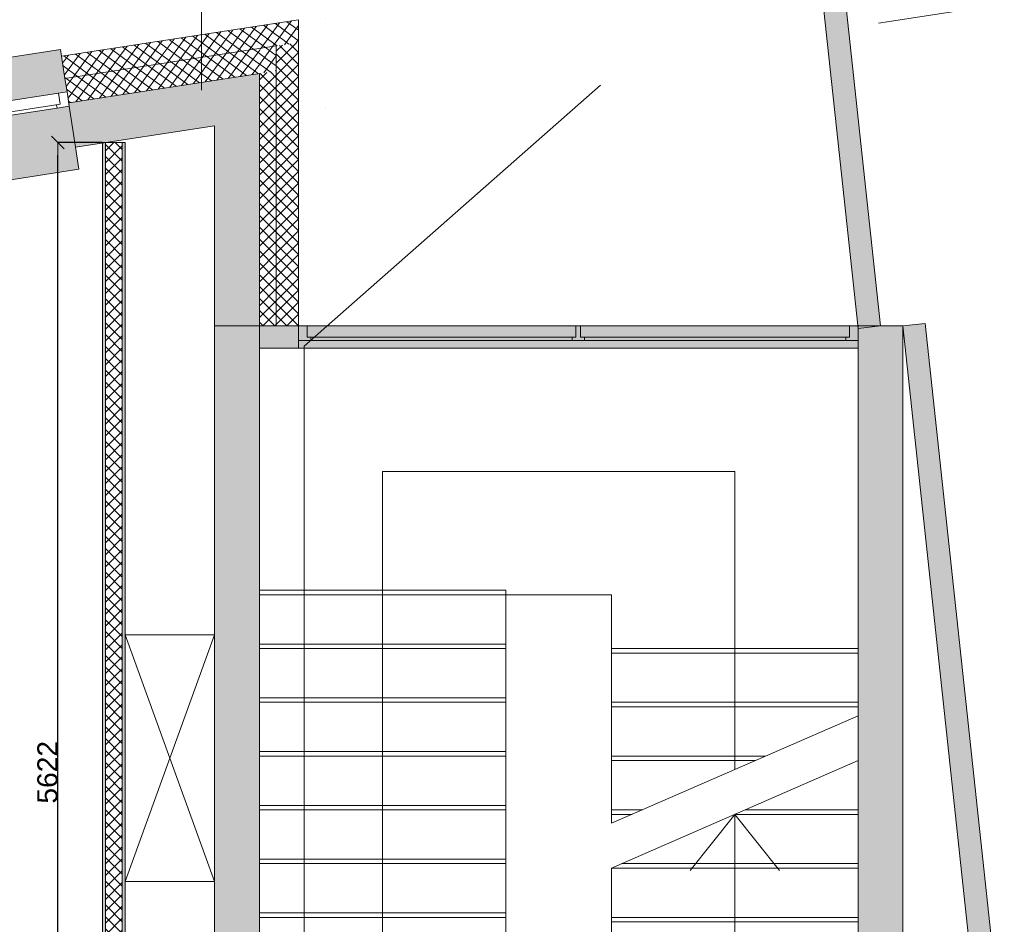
# Model space of a CAD drawing. Extents: x -238421 to 258165, y -34825 to 126331.
# Tile 40 of 239: x -186622 to -182226, y 48426 to 52464. Entities that reach past the tile are written whole.
import ezdxf

# ---------------------------------------------------------------- set-up
doc = ezdxf.new("R2010")
doc.units = 0
doc.header["$LTSCALE"] = 50
for name, pattern in [('_ .', [190, 90, -50, 0, -50]), ('B0204', [650, 500, -50, 50, -50]), ('B0702', [117.37, 78.119999, -39.250001])]:
    doc.linetypes.add(name, pattern=pattern)
doc.layers.get('0').update_dxf_attribs({"linetype": 'CONTINUOUS'})
doc.layers.get('Defpoints').update_dxf_attribs({"linetype": 'CONTINUOUS'})
for name, color, linetype in [('00 Bestaand', 7, 'CONTINUOUS'), ('00 Bestaand Afdek-arcering', 7, 'CONTINUOUS'), ('00 Bestaand Doorsnede-arcering', 7, 'CONTINUOUS'), ('00 Bestaand Laagscheidingslijnen', 7, 'CONTINUOUS'), ('00 Bestaand Ramen', 7, 'CONTINUOUS'), ('22 Binnenwanden', 7, 'CONTINUOUS'), ('22 Binnenwanden Doorsnede-arcering', 7, 'CONTINUOUS'), ('22 Binnenwanden Laagscheidingslijnen', 7, 'CONTINUOUS'), ('65 Beveiliging', 7, 'CONTINUOUS'), ('A Stramien', 7, 'CONTINUOUS'), ('Tekst_dim 1_ 50', 7, 'CONTINUOUS'), ('WM5448--', 1, 'CONTINUOUS')]:
    doc.layers.add(name, color=color, linetype=linetype)
doc.styles.add('GENERATED_STYLE_1', font='ARIAL.TTF')
doc.linetypes.add('WBDBO 60', pattern='A,0,[1,3 2e verdieping1.Shx,S=13.888889,R=0,X=0,Y=-6.10623e-16],-1750,0', length=1750)
doc.dimstyles.new('GENERATED_STYLE__3', dxfattribs={"dimtxt": 89.999998, "dimasz": 57, "dimexe": 0.18, "dimexo": 0, "dimgap": 0.09, "dimtad": 1, "dimdec": 0, "dimzin": 0, "dimdsep": 46, "dimtxsty": 'GENERATED_STYLE_1', "dimblk": 'ARROWHEAD_6', "dimblk1": 'ARROWHEAD_6', "dimblk2": 'ARROWHEAD_6', "dimcen": 0.09, "dimclrd": 1, "dimclre": 1, "dimclrt": 2, "dimadec": 1, "dimazin": 0, "dimtfac": 1, "dimtdec": 4, "dimtmove": 0, "dimatfit": 3, "dimfxl": 0, "dimtolj": 1, "dimtzin": 0, "dimarcsym": 0})
pattern_1 = [(53.73624, (0, 0), (-30.236347, 22.181374), []), (143.73624, (0, 0), (22.181374, 30.236347), [])]
pattern_2 = [(-45, (0, 0), (26.516504, 26.516504), []), (45, (0, 0), (-26.516504, 26.516504), [])]
pattern_3 = [(0, (0, 0), (0, 37.5), [0, -37.5])]

# ---------------------------------------------------------------- blocks, each defined once
blk = doc.blocks.new('Wall_4_2', base_point=(42023.2, 25435.9))
at = {"layer": '00 Bestaand Doorsnede-arcering', "linetype": 'Continuous', "lineweight": 0}
blk.add_hatch(color=255, dxfattribs=at).paths.add_polyline_path([(42023.2, 25435.9), (42023.2, 21420.5), (42223.2, 21653.4), (42223.2, 25535.9)], flags=0)
at = {"layer": '00 Bestaand', "color": 1, "linetype": 'Continuous', "lineweight": 0}
for p, q in [((42223.2, 21653.4), (42223.2, 25535.9)), ((42023.2, 25435.9), (42023.2, 21420.5))]:
    blk.add_line(p, q, dxfattribs=at)
blk = doc.blocks.new('R1a metaal 15_21')
at = {"layer": '00 Bestaand Ramen', "color": 1, "linetype": 'Continuous', "lineweight": 0}
for p, q in [((-500.4, 160), (-500.4, 190)), ((-500.4, 190), (500.4, 190)), ((500.4, 190), (500.4, 160)), ((-500.4, 0), (-462.4, 0)), ((-500.4, -65), (-500.4, 0)), ((-462.4, 0), (-462.4, -50)), ((-462.4, 0), (462.4, 0)), ((462.4, -50), (462.4, 0)), ((462.4, 0), (500.4, 0)), ((500.4, 0), (500.4, -65)), ((-445.4, -65), (-500.4, -65)), ((-462.4, -50), (-445.4, -50)), ((-462.4, -50), (462.4, -50)), ((-462.4, -50), (462.4, -50)), ((-445.4, -50), (-445.4, -65)), ((445.4, -65), (-445.4, -65)), ((445.4, -65), (445.4, -50)), ((445.4, -50), (462.4, -50)), ((500.4, -65), (445.4, -65)), ((-500.4, -250), (-500.4, -350)), ((500.4, -350), (500.4, -250)), ((-500.4, -350), (500.4, -350))]:
    blk.add_line(p, q, dxfattribs=at)
at = {"layer": '00 Bestaand Ramen', "color": 2, "linetype": 'Continuous', "lineweight": 0}
for p, q in [((-500.4, 0), (-500.4, -50)), ((500.4, 0), (500.4, -50)), ((-500.4, -50), (-500.4, -65)), ((500.4, -50), (500.4, -65))]:
    blk.add_line(p, q, dxfattribs=at)
blk = doc.blocks.new('R1a metaal 15_22')
at = {"layer": '00 Bestaand Ramen', "color": 1, "linetype": 'Continuous', "lineweight": 0}
for p, q in [((-499.4, 160), (-499.4, 190)), ((-499.4, 190), (499.4, 190)), ((499.4, 190), (499.4, 160)), ((-499.4, 0), (-461.4, 0)), ((-499.4, -65), (-499.4, 0)), ((-461.4, 0), (-461.4, -50)), ((-461.4, 0), (461.4, 0)), ((461.4, -50), (461.4, 0)), ((461.4, 0), (499.4, 0)), ((499.4, 0), (499.4, -65)), ((-444.4, -65), (-499.4, -65)), ((-461.4, -50), (-444.4, -50)), ((-461.4, -50), (461.4, -50)), ((-461.4, -50), (461.4, -50)), ((-444.4, -50), (-444.4, -65)), ((444.4, -65), (-444.4, -65)), ((444.4, -65), (444.4, -50)), ((444.4, -50), (461.4, -50)), ((499.4, -65), (444.4, -65)), ((-499.4, -250), (-499.4, -350)), ((499.4, -350), (499.4, -250)), ((-499.4, -350), (499.4, -350))]:
    blk.add_line(p, q, dxfattribs=at)
at = {"layer": '00 Bestaand Ramen', "color": 2, "linetype": 'Continuous', "lineweight": 0}
for p, q in [((-499.4, 0), (-499.4, -50)), ((499.4, 0), (499.4, -50)), ((-499.4, -50), (-499.4, -65)), ((499.4, -50), (499.4, -65))]:
    blk.add_line(p, q, dxfattribs=at)
blk = doc.blocks.new('Wall_25_2', base_point=(39150.3, 26429.4))
at = {"layer": '00 Bestaand Afdek-arcering', "linetype": 'Continuous', "lineweight": 0}
for points in [[(38491.3, 26581.1), (38467, 26739.2), (38462.5, 26768.9), (37473.3, 26616.9), (37477.8, 26587.2), (37502.1, 26429.1)], [(37185.9, 26380.5), (37161.6, 26538.6), (37157, 26568.3), (36169.9, 26416.6), (36174.4, 26386.9), (36198.7, 26228.8)], [(37512, 26364.9), (37540.1, 26182), (37555.3, 26083.2), (38544.5, 26235.2), (38529.3, 26334), (38501.2, 26516.9)], [(36208.6, 26164.6), (36236.7, 25981.7), (36251.9, 25882.9), (37239, 26034.6), (37223.8, 26133.4), (37195.7, 26316.2)]]:
    blk.add_hatch(color=255, dxfattribs=at).paths.add_polyline_path(points, flags=0)
at = {"layer": '00 Bestaand Doorsnede-arcering', "linetype": 'Continuous', "lineweight": 0}
h = blk.add_hatch(dxfattribs=at)
h.set_pattern_fill('13_45GR_ISOLATIE_0002', color=255, style=0, pattern_type=2)
h.set_pattern_definition(pattern_1)
h.paths.add_polyline_path([(39425.3, 26886.5), (38467, 26739.2), (38482.2, 26640.4), (39425.3, 26785.3)], flags=0)
h = blk.add_hatch(dxfattribs=at)
h.set_pattern_fill('13_45GR_ISOLATIE_0002', color=255, style=0, pattern_type=2)
h.set_pattern_definition(pattern_1)
h.paths.add_polyline_path([(39525.3, 26901.9), (39425.3, 26886.5), (39425.3, 26785.3), (39433.9, 26786.6)], flags=0)
h = blk.add_hatch(dxfattribs=at)
h.set_pattern_fill('13_45GR_ISOLATIE_0002', color=255, style=0, pattern_type=2)
h.set_pattern_definition(pattern_1)
h.paths.add_polyline_path([(39425.3, 26785.3), (39350.3, 26773.8), (39350.3, 26681.4), (39425.3, 26775.9)], flags=0)
h = blk.add_hatch(dxfattribs=at)
h.set_pattern_fill('13_45GR_ISOLATIE_0002', color=255, style=0, pattern_type=2)
h.set_pattern_definition(pattern_2)
h.paths.add_polyline_path([(39425.3, 26775.9), (39433.9, 26786.6), (39425.3, 26785.3)], flags=0)
h = blk.add_hatch(dxfattribs=at)
h.set_pattern_fill('13_45GR_ISOLATIE_0002', color=255, style=0, pattern_type=2)
h.set_pattern_definition(pattern_1)
h.paths.add_polyline_path([(39350.3, 26773.8), (38482.2, 26640.4), (38491.3, 26581.1), (38498.9, 26531.7), (39333.3, 26659.9), (39350.3, 26681.4)], flags=0)
for points in [[(39150.3, 26429.4), (39333.3, 26659.9), (39150.3, 26631.8)], [(38498.9, 26531.7), (38501.2, 26516.9), (38529.3, 26334), (39150.3, 26429.4), (39150.3, 26631.8)], [(37509.7, 26379.7), (37193.5, 26331.1), (37195.7, 26316.2), (37223.8, 26133.4), (37540.1, 26182), (37512, 26364.9)], [(36206.3, 26179.4), (35527.6, 26075.1), (35558, 25877.4), (36236.7, 25981.7), (36208.6, 26164.6)]]:
    blk.add_hatch(color=255, dxfattribs=at).paths.add_polyline_path(points, flags=0)
h = blk.add_hatch(dxfattribs=at)
h.set_pattern_fill('13_45GR_ISOLATIE_0002', color=255, style=0, pattern_type=2)
h.set_pattern_definition(pattern_1)
h.paths.add_polyline_path([(37477.8, 26587.2), (37161.6, 26538.6), (37176.7, 26439.8), (37493, 26488.4)], flags=0)
h = blk.add_hatch(dxfattribs=at)
h.set_pattern_fill('13_45GR_ISOLATIE_0002', color=255, style=0, pattern_type=2)
h.set_pattern_definition(pattern_1)
h.paths.add_polyline_path([(37493, 26488.4), (37176.7, 26439.8), (37185.9, 26380.5), (37193.5, 26331.1), (37509.7, 26379.7), (37502.1, 26429.1)], flags=0)
h = blk.add_hatch(dxfattribs=at)
h.set_pattern_fill('13_45GR_ISOLATIE_0002', color=255, style=0, pattern_type=2)
h.set_pattern_definition(pattern_1)
h.paths.add_polyline_path([(36174.4, 26386.9), (35495.7, 26282.6), (35510.9, 26183.8), (36189.6, 26288.1)], flags=0)
h = blk.add_hatch(dxfattribs=at)
h.set_pattern_fill('13_45GR_ISOLATIE_0002', color=255, style=0, pattern_type=2)
h.set_pattern_definition(pattern_1)
h.paths.add_polyline_path([(36189.6, 26288.1), (35510.9, 26183.8), (35527.6, 26075.1), (36206.3, 26179.4), (36198.7, 26228.8)], flags=0)
at = {"layer": '00 Bestaand', "color": 2, "linetype": 'Continuous', "lineweight": 0}
for p, q in [((39525.3, 26901.9), (38467, 26739.2)), ((38467, 26739.2), (38482.2, 26640.4)), ((38482.2, 26640.4), (38491.3, 26581.1)), ((37477.8, 26587.2), (37161.6, 26538.6)), ((37477.8, 26587.2), (37493, 26488.4)), ((38491.3, 26581.1), (38498.9, 26531.7)), ((37161.6, 26538.6), (37176.7, 26439.8)), ((38498.9, 26531.7), (38501.2, 26516.9)), ((38501.2, 26516.9), (38529.3, 26334)), ((37493, 26488.4), (37502.1, 26429.1)), ((37176.7, 26439.8), (37185.9, 26380.5)), ((37502.1, 26429.1), (37509.7, 26379.7)), ((38529.3, 26334), (39150.3, 26429.4)), ((36174.4, 26386.9), (35495.7, 26282.6)), ((36174.4, 26386.9), (36189.6, 26288.1)), ((37185.9, 26380.5), (37193.5, 26331.1)), ((37509.7, 26379.7), (37512, 26364.9)), ((37512, 26364.9), (37540.1, 26182)), ((37193.5, 26331.1), (37195.7, 26316.2)), ((37195.7, 26316.2), (37223.8, 26133.4)), ((36189.6, 26288.1), (36198.7, 26228.8)), ((36198.7, 26228.8), (36206.3, 26179.4)), ((36206.3, 26179.4), (36208.6, 26164.6)), ((36208.6, 26164.6), (36236.7, 25981.7)), ((37223.8, 26133.4), (37540.1, 26182)), ((35558, 25877.4), (36236.7, 25981.7))]:
    blk.add_line(p, q, dxfattribs=at)
at = {"layer": '00 Bestaand Laagscheidingslijnen', "color": 2, "linetype": 'Continuous', "lineweight": 0}
for p, q in [((38482.2, 26640.4), (39425.3, 26785.3)), ((39425.3, 26785.3), (39425.3, 26775.9)), ((38498.9, 26531.7), (39333.3, 26659.9)), ((37176.7, 26439.8), (37493, 26488.4)), ((37193.5, 26331.1), (37509.7, 26379.7)), ((35510.9, 26183.8), (36189.6, 26288.1)), ((35527.6, 26075.1), (36206.3, 26179.4))]:
    blk.add_line(p, q, dxfattribs=at)
at = {"layer": '00 Bestaand Ramen', "color": 1, "linetype": 'Continuous', "lineweight": 0, "xscale": -0.9999999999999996, "zscale": 1000, "rotation": 8.736240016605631}
for name, p in [('R1a metaal 15_21', (37996.7, 26505.1)), ('R1a metaal 15_22', (36692.3, 26304.6))]:
    blk.add_blockref(name, p, dxfattribs=at)
blk = doc.blocks.new('Wall_26_2', base_point=(39150.3, 26429.4))
at = {"layer": '00 Bestaand Doorsnede-arcering', "linetype": 'Continuous', "lineweight": 0}
h = blk.add_hatch(dxfattribs=at)
h.set_pattern_fill('13_45GR_ISOLATIE_0002', color=255, style=0, pattern_type=2)
h.set_pattern_definition(pattern_1)
h.paths.add_polyline_path([(39525.3, 26800.7), (39525.3, 26901.9), (39433.9, 26786.6)], flags=0)
h = blk.add_hatch(dxfattribs=at)
h.set_pattern_fill('13_45GR_ISOLATIE_0002', color=255, style=0, pattern_type=2)
h.set_pattern_definition(pattern_1)
h.paths.add_polyline_path([(39425.3, 26674), (39425.3, 26775.9), (39350.3, 26681.4), (39350.3, 26662.5)], flags=0)
h = blk.add_hatch(dxfattribs=at)
h.set_pattern_fill('13_45GR_ISOLATIE_0002', color=255, style=0, pattern_type=2)
h.set_pattern_definition(pattern_2)
h.paths.add_polyline_path([(39433.9, 26786.6), (39425.3, 26775.9), (39425.3, 25535.9), (39525.3, 25535.9), (39525.3, 26800.7)], flags=0)
for points in [[(39350.3, 26460.2), (39350.3, 26662.5), (39333.3, 26659.9), (39150.3, 26429.4)], [(39150.3, 26429.4), (39150.3, 25535.9), (39350.3, 25535.9), (39350.3, 26460.2)]]:
    blk.add_hatch(color=255, dxfattribs=at).paths.add_polyline_path(points, flags=0)
h = blk.add_hatch(dxfattribs=at)
h.set_pattern_fill('13_45GR_ISOLATIE_0002', color=255, style=0, pattern_type=2)
h.set_pattern_definition(pattern_1)
h.paths.add_polyline_path([(39350.3, 26662.5), (39350.3, 26681.4), (39333.3, 26659.9)], flags=0)
h = blk.add_hatch(dxfattribs=at)
h.set_pattern_fill('13_45GR_ISOLATIE_0002', color=255, style=0, pattern_type=2)
h.set_pattern_definition(pattern_2)
h.paths.add_polyline_path([(39350.3, 26662.5), (39350.3, 25535.9), (39425.3, 25535.9), (39425.3, 26674)], flags=0)
at = {"layer": '00 Bestaand', "color": 2, "linetype": 'Continuous', "lineweight": 0}
for p, q in [((39525.3, 26901.9), (39525.3, 26800.7)), ((39525.3, 25535.9), (39525.3, 26800.7)), ((39150.3, 26429.4), (39150.3, 25535.9)), ((39150.3, 25535.9), (39350.3, 25535.9)), ((39350.3, 25535.9), (39425.3, 25535.9)), ((39425.3, 25535.9), (39525.3, 25535.9))]:
    blk.add_line(p, q, dxfattribs=at)
at = {"layer": '00 Bestaand Laagscheidingslijnen', "color": 2, "linetype": 'Continuous', "lineweight": 0}
for p, q in [((39425.3, 26775.9), (39425.3, 25535.9)), ((39350.3, 26662.5), (39333.3, 26659.9)), ((39350.3, 26662.5), (39350.3, 25535.9))]:
    blk.add_line(p, q, dxfattribs=at)
blk = doc.blocks.new('Wall_28_2', base_point=(43546.7, 14204.5))
at = {"layer": '00 Bestaand Doorsnede-arcering', "linetype": 'Continuous', "lineweight": 0}
blk.add_hatch(color=255, dxfattribs=at).paths.add_polyline_path([(43546.7, 14204.5), (42322.3, 25546.5), (42222.9, 25535.8), (43458.1, 14094.4)], flags=0)
at = {"layer": '00 Bestaand', "color": 1, "linetype": 'Continuous', "lineweight": 0}
for p, q in [((42322.3, 25546.5), (42222.9, 25535.8)), ((43546.7, 14204.5), (42322.3, 25546.5)), ((42222.9, 25535.8), (43415.7, 14486.7))]:
    blk.add_line(p, q, dxfattribs=at)
blk = doc.blocks.new('R2f metaal 15')
at = {"layer": '00 Bestaand Ramen', "color": 1, "linetype": 'Continuous', "lineweight": 0}
for p, q in [((-1248.9, 0), (1248.9, 0)), ((-1248.9, 0), (-1210.9, 0)), ((-1248.9, -65), (-1248.9, 0)), ((-1248.9, 0), (-1248.9, -65)), ((-1210.9, 0), (-1210.9, -50)), ((-1210.9, 0), (-10.5, 0)), ((-10.5, -50), (-10.5, 0)), ((-10.5, 0), (0, 0)), ((0, 0), (10.5, 0)), ((10.5, 0), (10.5, -50)), ((10.5, 0), (1210.9, 0)), ((1210.9, -50), (1210.9, 0)), ((1210.9, 0), (1248.9, 0)), ((1248.9, 0), (1248.9, -65)), ((1248.9, 0), (1248.9, -65)), ((-1193.9, -65), (-1248.9, -65)), ((-1210.9, -50), (-1193.9, -50)), ((-1210.9, -50), (-10.5, -50)), ((-1210.9, -50), (-10.5, -50)), ((-1193.9, -50), (-1193.9, -65)), ((-27.5, -65), (-1193.9, -65)), ((-27.5, -65), (-27.5, -50)), ((-27.5, -50), (-10.5, -50)), ((0, -65), (-27.5, -65)), ((27.5, -65), (0, -65)), ((10.5, -50), (27.5, -50)), ((10.5, -50), (1210.9, -50)), ((10.5, -50), (1210.9, -50)), ((27.5, -50), (27.5, -65)), ((1193.9, -65), (27.5, -65)), ((1193.9, -65), (1193.9, -50)), ((1193.9, -50), (1210.9, -50)), ((1248.9, -65), (1193.9, -65)), ((-1248.9, -100), (1248.9, -100))]:
    blk.add_line(p, q, dxfattribs=at)
blk = doc.blocks.new('Wall_29_2', base_point=(39350.3, 25435.9))
at = {"layer": '00 Bestaand Afdek-arcering', "linetype": 'Continuous', "lineweight": 0}
blk.add_hatch(color=255, dxfattribs=at).paths.add_polyline_path([(39525.3, 25535.9), (39525.3, 25470.9), (39525.3, 25435.9), (42023.2, 25435.9), (42023.2, 25470.9), (42023.2, 25535.9)], flags=0)
at = {"layer": '00 Bestaand Doorsnede-arcering', "linetype": 'Continuous', "lineweight": 0}
for points in [[(39350.3, 25535.9), (39350.3, 25435.9), (39525.3, 25435.9), (39525.3, 25470.9), (39525.3, 25535.9)], [(42023.2, 25470.9), (42023.2, 25435.9), (42023.2, 25435.9), (42223.2, 25535.9), (42023.2, 25535.9)]]:
    blk.add_hatch(color=255, dxfattribs=at).paths.add_polyline_path(points, flags=0)
at = {"layer": '00 Bestaand', "color": 1, "linetype": 'Continuous', "lineweight": 0}
for p, q in [((39525.3, 25535.9), (39350.3, 25535.9)), ((39350.3, 25535.9), (39350.3, 25435.9)), ((39525.3, 25535.9), (39525.3, 25470.9)), ((42023.2, 25535.9), (42023.2, 25470.9)), ((42223.2, 25535.9), (42023.2, 25535.9)), ((39525.3, 25470.9), (39525.3, 25435.9)), ((42023.2, 25470.9), (42023.2, 25435.9)), ((39350.3, 25435.9), (39525.3, 25435.9))]:
    blk.add_line(p, q, dxfattribs=at)
at = {"layer": '00 Bestaand Ramen', "color": 1, "linetype": 'Continuous', "lineweight": 0, "xscale": -1, "zscale": 1000}
blk.add_blockref('R2f metaal 15', (40774.3, 25535.9), dxfattribs=at)
blk = doc.blocks.new('Wall_31_2', base_point=(42123.8, 25535.8))
at = {"layer": '00 Bestaand Doorsnede-arcering', "linetype": 'Continuous', "lineweight": 0}
blk.add_hatch(color=255, dxfattribs=at).paths.add_polyline_path([(42123.8, 25535.8), (41932.5, 27307.4), (41822.4, 27396.1), (42024.4, 25525.1)], flags=0)
at = {"layer": '00 Bestaand', "color": 1, "linetype": 'Continuous', "lineweight": 0}
for p, q in [((41822.4, 27396.1), (42024.4, 25525.1)), ((42123.8, 25535.8), (41932.5, 27307.4)), ((42024.4, 25525.1), (42123.8, 25535.8))]:
    blk.add_line(p, q, dxfattribs=at)
blk = doc.blocks.new('Wall_32_2', base_point=(39150.3, 25535.9))
at = {"layer": '22 Binnenwanden Doorsnede-arcering', "linetype": 'Continuous', "lineweight": 0}
blk.add_hatch(color=255, dxfattribs=at).paths.add_polyline_path([(39150.3, 25535.9), (39150.3, 22175.9), (39350.3, 22175.9), (39350.3, 25535.9)], flags=0)
at = {"layer": '22 Binnenwanden', "color": 1, "linetype": 'Continuous', "lineweight": 0}
for p, q in [((39150.3, 25535.9), (39150.3, 22175.9)), ((39350.3, 25535.9), (39150.3, 25535.9)), ((39350.3, 22175.9), (39350.3, 25535.9))]:
    blk.add_line(p, q, dxfattribs=at)
blk = doc.blocks.new('Wall_51_2', base_point=(38650.3, 20604.4))
at = {"layer": '22 Binnenwanden Doorsnede-arcering', "linetype": 'Continuous', "lineweight": 0}
h = blk.add_hatch(dxfattribs=at)
h.set_pattern_fill('10_GIPS_0002', color=9, style=0, pattern_type=2)
h.set_pattern_definition(pattern_3)
h.paths.add_polyline_path([(38650.3, 26354.7), (38650.3, 20732.5), (38662.8, 20729.7), (38662.8, 26354.7)], flags=0)
h = blk.add_hatch(dxfattribs=at)
h.set_pattern_fill('13_45GR_ISOLATIE_0002', color=9, style=0, pattern_type=2)
h.set_pattern_definition([(45, (0, 0), (-26.516504, 26.516504), []), (135, (0, 0), (26.516504, 26.516504), [])])
h.paths.add_polyline_path([(38662.8, 26354.7), (38662.8, 20729.7), (38737.8, 20712.8), (38737.8, 26354.7)], flags=0)
h = blk.add_hatch(dxfattribs=at)
h.set_pattern_fill('10_GIPS_0002', color=9, style=0, pattern_type=2)
h.set_pattern_definition(pattern_3)
h.paths.add_polyline_path([(38750.3, 20710), (38750.3, 26354.7), (38737.8, 26354.7), (38737.8, 20712.8)], flags=0)
at = {"layer": '22 Binnenwanden', "color": 1, "linetype": 'Continuous', "lineweight": 0}
for p, q in [((38750.3, 26354.7), (38650.3, 26354.7)), ((38650.3, 26354.7), (38650.3, 20732.5)), ((38750.3, 20710), (38750.3, 26354.7))]:
    blk.add_line(p, q, dxfattribs=at)
at = {"layer": '22 Binnenwanden Laagscheidingslijnen', "color": 9, "linetype": 'Continuous', "lineweight": 0}
for p, q in [((38662.8, 26354.7), (38662.8, 20729.7)), ((38737.8, 20712.8), (38737.8, 26354.7))]:
    blk.add_line(p, q, dxfattribs=at)
blk = doc.blocks.new('Trap bordes 15')
at = {"layer": '00 Bestaand', "color": 252, "linetype": 'B0702', "lineweight": 0}
for p, q in [((2180, 2672.8), (0, 2672.8)), ((0, 2672.8), (0, 1572.8)), ((240, 1572.8), (240, 2672.8)), ((260, 1572.8), (260, 2672.8)), ((480, 1572.8), (480, 2672.8)), ((500, 1572.8), (500, 2672.8)), ((720, 1572.8), (720, 2672.8)), ((740, 1572.8), (740, 2672.8)), ((960, 1572.8), (960, 2672.8)), ((980, 1572.8), (980, 2672.8)), ((1200, 1572.8), (1200, 2672.8)), ((1220, 1572.8), (1220, 2672.8)), ((1440, 1572.8), (1440, 2672.8)), ((1460, 1572.8), (1460, 2672.8)), ((1680, 1572.8), (1680, 2672.8)), ((1700, 1572.8), (1700, 2672.8)), ((1920, 1572.8), (1920, 2672.8)), ((1940, 1572.8), (1940, 2672.8)), ((3260, 2672.8), (2160, 2672.8)), ((2160, 1572.8), (2160, 2672.8)), ((2180, 1572.8), (2180, 2672.8)), ((2180, 1572.8), (2180, 2672.8)), ((3260, 0), (3260, 2672.8)), ((0, 1572.8), (2180, 1572.8)), ((2160, 1572.8), (2160, 1100)), ((0, 1100), (0, 0)), ((240, 1100), (240, 0)), ((480, 1100), (480, 0)), ((720, 1100), (720, 0)), ((1140, 1100), (1620, 0)), ((1900, 1100), (1140, 1100)), ((1180, 1100), (1180, 1008.3)), ((1200, 1100), (1200, 962.5)), ((1420, 1100), (1420, 458.3)), ((1440, 1100), (1440, 412.5)), ((1660, 1100), (1660, 0)), ((1680, 1100), (1680, 0)), ((2160, 1100), (1900, 1100)), ((1900, 0), (1900, 1100)), ((1900, 1100), (1900, 0)), ((1920, 1100), (1920, 0)), ((960, 1054.2), (960, 0)), ((1200, 504.2), (1200, 0)), ((1620, 0), (1900, 0)), ((1900, 0), (3260, 0))]:
    blk.add_line(p, q, dxfattribs=at)
at = {"layer": '00 Bestaand', "color": 9, "linetype": 'B0204', "lineweight": 0}
for p, q in [((250, 2322.8), (0, 2122.8)), ((0, 2122.8), (250, 1922.8)), ((2180, 2122.8), (0, 2122.8)), ((2160, 2122.8), (2710, 2122.8)), ((2710, 550), (2710, 2122.8)), ((1380, 550), (1920, 550)), ((1920, 550), (2710, 550))]:
    blk.add_line(p, q, dxfattribs=at)
at = {"layer": '00 Bestaand', "color": 1, "linetype": 'Continuous', "lineweight": 0}
for p, q in [((-20, 1100), (-20, 0)), ((940, 1100), (-20, 1100)), ((220, 1100), (220, 0)), ((460, 1100), (460, 0)), ((700, 1100), (700, 0)), ((1420, 0), (940, 1100)), ((940, 1100), (940, 0)), ((1180, 550), (1180, 0)), ((-20, 0), (1420, 0))]:
    blk.add_line(p, q, dxfattribs=at)
at = {"layer": '00 Bestaand', "color": 9, "linetype": 'Continuous', "lineweight": 0}
for p, q in [((1180, 550), (930, 750)), ((-20, 550), (1180, 550)), ((930, 350), (1180, 550))]:
    blk.add_line(p, q, dxfattribs=at)
for start, end in [(90, 270), (270, 90)]:
    blk.add_arc((-20, 550), 100, start, end, dxfattribs=at)
blk = doc.blocks.new('Trap bordes 15_2')
at = {"layer": '00 Bestaand', "color": 252, "linetype": 'B0702', "lineweight": 0}
for p, q in [((2180, 2672.8), (0, 2672.8)), ((0, 2672.8), (0, 1572.8)), ((240, 1572.8), (240, 2672.8)), ((260, 1572.8), (260, 2672.8)), ((480, 1572.8), (480, 2672.8)), ((500, 1572.8), (500, 2672.8)), ((720, 1572.8), (720, 2672.8)), ((740, 1572.8), (740, 2672.8)), ((960, 1572.8), (960, 2672.8)), ((980, 1572.8), (980, 2672.8)), ((1200, 1572.8), (1200, 2672.8)), ((1220, 1572.8), (1220, 2672.8)), ((1440, 1572.8), (1440, 2672.8)), ((1460, 1572.8), (1460, 2672.8)), ((1680, 1572.8), (1680, 2672.8)), ((1700, 1572.8), (1700, 2672.8)), ((1920, 1572.8), (1920, 2672.8)), ((1940, 1572.8), (1940, 2672.8)), ((3260, 2672.8), (2160, 2672.8)), ((2160, 1572.8), (2160, 2672.8)), ((2180, 1572.8), (2180, 2672.8)), ((2180, 1572.8), (2180, 2672.8)), ((3260, 0), (3260, 2672.8)), ((0, 1572.8), (2180, 1572.8)), ((2160, 1572.8), (2160, 1100)), ((0, 1100), (0, 0)), ((240, 1100), (240, 0)), ((480, 1100), (480, 0)), ((720, 1100), (720, 0)), ((1140, 1100), (1620, 0)), ((1900, 1100), (1140, 1100)), ((1180, 1100), (1180, 1008.3)), ((1200, 1100), (1200, 962.5)), ((1420, 1100), (1420, 458.3)), ((1440, 1100), (1440, 412.5)), ((1660, 1100), (1660, 0)), ((1680, 1100), (1680, 0)), ((2160, 1100), (1900, 1100)), ((1900, 0), (1900, 1100)), ((1900, 1100), (1900, 0)), ((1920, 1100), (1920, 0)), ((960, 1054.2), (960, 0)), ((1200, 504.2), (1200, 0)), ((1620, 0), (1900, 0)), ((1900, 0), (3260, 0))]:
    blk.add_line(p, q, dxfattribs=at)
at = {"layer": '00 Bestaand', "color": 9, "linetype": 'B0204', "lineweight": 0}
for p, q in [((250, 2322.8), (0, 2122.8)), ((0, 2122.8), (250, 1922.8)), ((2180, 2122.8), (0, 2122.8)), ((2160, 2122.8), (2710, 2122.8)), ((2710, 550), (2710, 2122.8)), ((1380, 550), (1920, 550)), ((1920, 550), (2710, 550))]:
    blk.add_line(p, q, dxfattribs=at)
at = {"layer": '00 Bestaand', "color": 1, "linetype": 'Continuous', "lineweight": 0}
for p, q in [((-20, 1100), (-20, 0)), ((940, 1100), (-20, 1100)), ((220, 1100), (220, 0)), ((460, 1100), (460, 0)), ((700, 1100), (700, 0)), ((1420, 0), (940, 1100)), ((940, 1100), (940, 0)), ((1180, 550), (1180, 0)), ((-20, 0), (1420, 0))]:
    blk.add_line(p, q, dxfattribs=at)
at = {"layer": '00 Bestaand', "color": 9, "linetype": 'Continuous', "lineweight": 0}
for p, q in [((1180, 550), (930, 750)), ((-20, 550), (1180, 550)), ((930, 350), (1180, 550))]:
    blk.add_line(p, q, dxfattribs=at)
for start, end in [(90, 270), (270, 90)]:
    blk.add_arc((-20, 550), 100, start, end, dxfattribs=at)
blk = doc.blocks.new('ARROWHEAD_6')
at = {"color": 0, "linetype": 'Continuous', "lineweight": 0}
for p, q in [((0, 0), (-1, 0)), ((-0.5, -0.5), (0.5, 0.5))]:
    blk.add_line(p, q, dxfattribs=at)
blk = doc.blocks.new('*D2652')
at = {"layer": 'Defpoints', "color": 0, "linetype": 'Continuous', "transparency": 16777216}
for p in [(-222493.7, 82076.8), (-222293.7, 82076.8), (-222293.7, 76454.6)]:
    blk.add_point(p, dxfattribs=at)
at = {"layer": 'Tekst_dim 1_ 50', "color": 1, "linetype": 'Continuous', "lineweight": -2, "transparency": 16777216}
for p, q in [((-222293.7, 82076.8), (-222493.9, 82076.8)), ((-222493.7, 76511.6), (-222493.7, 82019.8)), ((-222293.7, 76454.6), (-222493.9, 76454.6))]:
    blk.add_line(p, q, dxfattribs=at)
at = {"layer": 'Tekst_dim 1_ 50', "color": 1, "linetype": 'Continuous', "lineweight": -2, "transparency": 16777216, "xscale": 56.99999999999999, "yscale": 56.99999999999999, "zscale": 56.99999999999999}
for p, rotation in [((-222493.7, 82076.8), 90), ((-222493.7, 76454.6), 270)]:
    blk.add_blockref('ARROWHEAD_6', p, dxfattribs=dict(at, rotation=rotation))
at = {"layer": 'Tekst_dim 1_ 50', "color": 2, "linetype": 'Continuous', "lineweight": 0, "transparency": 16777216, "insert": (-222539.7, 79265.7), "char_height": 90, "attachment_point": 5, "rotation": 90, "style": 'GENERATED_STYLE_1'}
blk.add_mtext('\\A1;5622', dxfattribs=at)
blk = doc.blocks.new('dasg')
at = {"layer": '22 Binnenwanden', "color": 9, "linetype": 'Continuous', "lineweight": 0, "flags": 128}
for points in [[(-222193.7, 78778.6), (-221793.7, 79878.6)], [(-222193.7, 79878.6), (-221793.7, 78778.6)]]:
    blk.add_lwpolyline(points, dxfattribs=at)
at = {"layer": '22 Binnenwanden', "color": 2, "linetype": 'Continuous', "lineweight": 0, "flags": 128}
blk.add_lwpolyline([(-222193.7, 79878.6), (-221793.7, 79878.6), (-221793.7, 78778.6), (-222193.7, 78778.6)], close=True, dxfattribs=at)
at = {"layer": '65 Beveiliging', "color": 1, "linetype": 'WBDBO 60', "lineweight": 0, "flags": 128}
blk.add_lwpolyline([(-220070.7, 82332.4), (-221393.7, 81167.7), (-221393.7, 75269.7), (-217143.2, 75920)], dxfattribs=at)
at = {"layer": 'A Stramien', "color": 9, "linetype": '_ .', "lineweight": 0, "flags": 128}
blk.add_lwpolyline([(-221851.9, 63309.5), (-221851.9, 93947.6)], dxfattribs=at)
for points in [[(-214381.2, 83692), (-232630.2, 80887.9, -0.123), (-260004.1, 85070.4)], [(-214381.2, 83292), (-232630.2, 80487.9, -0.123), (-260004.1, 84670.4)]]:
    blk.add_lwpolyline(points, format="xyb", dxfattribs=at)
at = {"layer": '00 Bestaand', "color": 1, "lineweight": 0}
for name, p in [('Wall_31_2', (-218820.2, 81257.9)), ('Wall_25_2', (-221793.7, 82151.5)), ('Wall_26_2', (-221793.7, 82151.5)), ('Wall_29_2', (-221593.7, 81158)), ('Wall_4_2', (-218920.8, 81158)), ('Wall_28_2', (-217397.3, 69926.6))]:
    blk.add_blockref(name, p, dxfattribs=at)
at = {"layer": '00 Bestaand', "color": 1, "linetype": 'Continuous', "lineweight": 0, "zscale": 1000, "rotation": 90}
for name in ['Trap bordes 15', 'Trap bordes 15_2']:
    blk.add_blockref(name, (-218920.8, 77898), dxfattribs=at)
at = {"layer": '22 Binnenwanden', "color": 1, "lineweight": 0}
for name, p in [('Wall_51_2', (-222293.7, 76326.5)), ('Wall_32_2', (-221793.7, 81258))]:
    blk.add_blockref(name, p, dxfattribs=at)
at = {"layer": 'Tekst_dim 1_ 50', "color": 1, "linetype": 'Continuous', "lineweight": 0}
dim = blk.add_linear_dim(base=(-222493.7, 82076.8), p1=(-222293.7, 76454.6), p2=(-222293.7, 82076.8), angle=90, dimstyle='GENERATED_STYLE__3', dxfattribs=at)
dim.commit()
dim.dimension.update_dxf_attribs({"geometry": '*D2652', "text_midpoint": (-222539.7, 79265.7)})

msp = doc.modelspace()

# ---------------------------------------------------------------- block references
at = {"layer": 'WM5448--'}
msp.add_blockref('dasg', (36041.72169, -30160.8573), dxfattribs=at)

doc.saveas('drawing.dxf')
